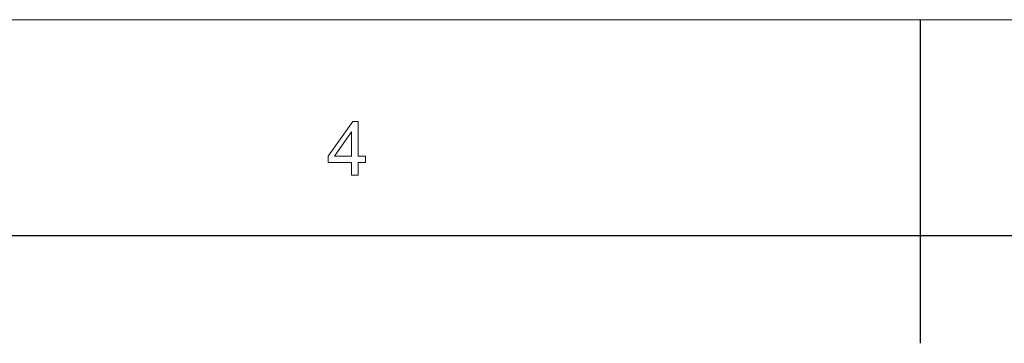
# Model space of a CAD drawing. Header units: millimetres. Extents: x 2984 to 3412, y -1556 to -1253.
# Tile 20 of 53: x 3142 to 3208, y -1275 to -1253. Entities that reach past the tile are written whole.
import ezdxf

# ---------------------------------------------------------------- set-up
doc = ezdxf.new("R2010")
doc.units = ezdxf.units.MM

msp = doc.modelspace()

# ---------------------------------------------------------------- linework, layer by layer
at = {"color": 7, "lineweight": 13}
msp.add_line((2984.118, -1253.421), (3411.755, -1253.421), dxfattribs=at)
at = {"color": 7, "lineweight": 25, "ltscale": 0.375}
msp.add_line((3202.241, -1253.421), (3202.241, -1275.021), dxfattribs=at)
at = {"color": 7, "lineweight": 25}
msp.add_line((2998.518, -1267.821), (3397.355, -1267.821), dxfattribs=at)
at = {"color": 7, "lineweight": 13}
for points in [[(3165.24, -1262.947), (3164.754, -1262.947), (3164.754, -1263.806), (3164.312, -1263.806), (3164.312, -1262.947), (3162.752, -1262.947), (3162.752, -1262.539), (3164.39, -1260.206), (3164.754, -1260.206), (3164.754, -1262.539), (3165.24, -1262.539)], [(3164.312, -1262.539), (3164.312, -1260.913), (3164.302, -1260.913), (3163.184, -1262.539)]]:
    msp.add_lwpolyline(points, close=True, dxfattribs=at)

doc.saveas('drawing.dxf')
